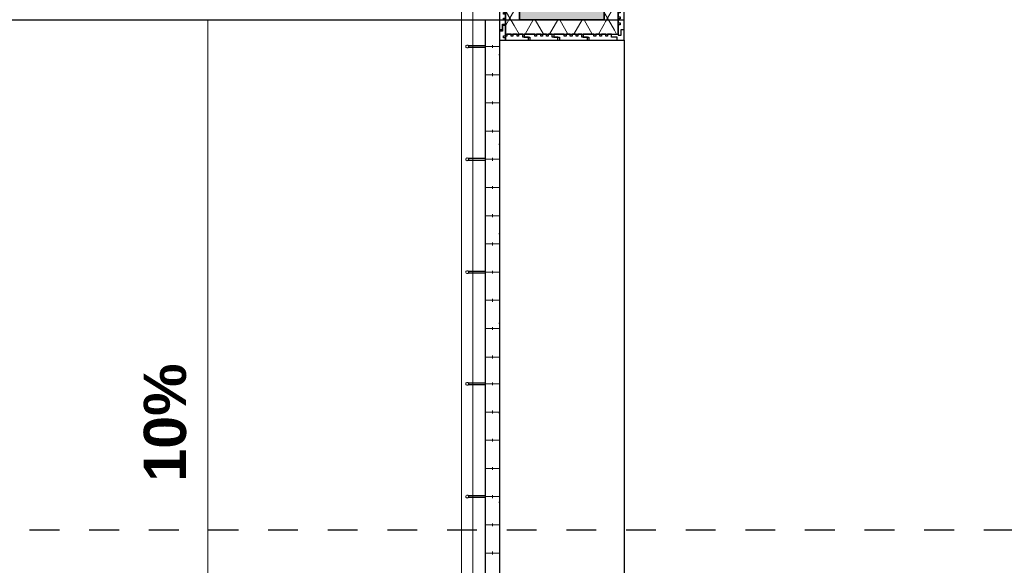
# Model space of a CAD drawing. Header units: millimetres. Extents: x -63554 to 200, y -19084 to 40052.
# Tile 23 of 120: x -40494 to -37000, y -17165 to -15230. Entities that reach past the tile are written whole.
import ezdxf

# ---------------------------------------------------------------- set-up
doc = ezdxf.new("R2010")
doc.units = ezdxf.units.MM
doc.header["$MEASUREMENT"] = 0
doc.linetypes.add('Dashed', pattern=[211.666667, 105.833333, -105.833333])
doc.linetypes.add('Dotted', pattern=[317.499995, 0, -317.499995])
for name, color, linetype, lineweight in [('1241_Välisseinad_Pen_No__41', 7, 'Continuous', 25), ('1252_Varikatused_Pen_No__101', 252, 'Continuous', 13), ('1252_Varikatused_Pen_No__41', 7, 'Continuous', 25), ('Annotation - Text.AR_Pen_No__1', 7, 'Continuous', 13), ('New_1154_Välistrepid_ kaldteed ja terrassid_Pen_No__41', 7, 'Continuous', 25), ('New_1241_Välisseinad_Pen_No__41', 7, 'Continuous', 25), ('New_1252_Varikatused_Pen_No__101', 252, 'Continuous', 13), ('New_1252_Varikatused_Pen_No__41', 7, 'Continuous', 25), ('New_1253_Välistasandite piirded ja käsipuud_Pen_No__1', 7, 'Continuous', 13), ('New_1253_Välistasandite piirded ja käsipuud_Pen_No__41', 7, 'Continuous', 25), ('New__trapid_Pen_No__1', 7, 'Continuous', 13), ('New_Archicad Doors_Pen_No__101', 252, 'Continuous', 13)]:
    doc.layers.add(name, color=color, linetype=linetype, lineweight=lineweight)
for name, color, linetype in [('1252_Varikatused', 7, 'Continuous'), ('New_1154_Välistrepid_ kaldteed ja terrassid', 7, 'Continuous'), ('New_1252_Varikatused', 7, 'Continuous'), ('New_1253_Välistasandite piirded ja käsipuud', 7, 'Continuous'), ('New__trapid', 7, 'Continuous'), ('New_Archicad Doors', 7, 'Continuous')]:
    doc.layers.add(name, color=color, linetype=linetype)
doc.styles.add('GENERATED_STYLE_3', font='arialbd.ttf')
pattern_1 = [(60, (0, 0), (-64.9519, 37.5), []), (120, (0, 0), (64.9519, 37.5), [])]

# ---------------------------------------------------------------- blocks, each defined once
blk = doc.blocks.new('Slab_25_1', base_point=(-38841, -15722.6))
at = {"layer": 'New_1253_Välistasandite piirded ja käsipuud_Pen_No__41', "color": 7, "linetype": 'Continuous', "lineweight": 25, "flags": 128}
blk.add_lwpolyline([(-38841, -15722.6), (-38901, -15722.6), (-38901, -15727.6), (-38841, -15727.6)], close=True, dxfattribs=at)
blk = doc.blocks.new('Slab_26_1', base_point=(-38841, -15722.6))
at = {"layer": 'New_1253_Välistasandite piirded ja käsipuud_Pen_No__41', "color": 7, "linetype": 'Continuous', "lineweight": 25, "flags": 128}
blk.add_lwpolyline([(-38841, -15722.6), (-38901, -15722.6), (-38901, -15727.6), (-38841, -15727.6)], close=True, dxfattribs=at)
blk = doc.blocks.new('Slab_103_1', base_point=(-38841, -15322.6))
at = {"layer": 'New_1253_Välistasandite piirded ja käsipuud_Pen_No__41', "color": 7, "linetype": 'Continuous', "lineweight": 25, "flags": 128}
blk.add_lwpolyline([(-38841, -15322.6), (-38901, -15322.6), (-38901, -15327.6), (-38841, -15327.6)], close=True, dxfattribs=at)
blk = doc.blocks.new('Slab_104_1', base_point=(-38841, -15322.6))
at = {"layer": 'New_1253_Välistasandite piirded ja käsipuud_Pen_No__41', "color": 7, "linetype": 'Continuous', "lineweight": 25, "flags": 128}
blk.add_lwpolyline([(-38841, -15322.6), (-38901, -15322.6), (-38901, -15327.6), (-38841, -15327.6)], close=True, dxfattribs=at)
blk = doc.blocks.new('Slab_105_1', base_point=(-38841, -16518.6))
at = {"layer": 'New_1253_Välistasandite piirded ja käsipuud_Pen_No__41', "color": 7, "linetype": 'Continuous', "lineweight": 25, "flags": 128}
blk.add_lwpolyline([(-38841, -16518.6), (-38901, -16518.6), (-38901, -16523.6), (-38841, -16523.6)], close=True, dxfattribs=at)
blk = doc.blocks.new('Slab_106_1', base_point=(-38841, -16518.6))
at = {"layer": 'New_1253_Välistasandite piirded ja käsipuud_Pen_No__41', "color": 7, "linetype": 'Continuous', "lineweight": 25, "flags": 128}
blk.add_lwpolyline([(-38841, -16518.6), (-38901, -16518.6), (-38901, -16523.6), (-38841, -16523.6)], close=True, dxfattribs=at)
blk = doc.blocks.new('Slab_107_1', base_point=(-38841, -16122.6))
at = {"layer": 'New_1253_Välistasandite piirded ja käsipuud_Pen_No__41', "color": 7, "linetype": 'Continuous', "lineweight": 25, "flags": 128}
blk.add_lwpolyline([(-38841, -16122.6), (-38901, -16122.6), (-38901, -16127.6), (-38841, -16127.6)], close=True, dxfattribs=at)
blk = doc.blocks.new('Slab_108_1', base_point=(-38841, -16122.6))
at = {"layer": 'New_1253_Välistasandite piirded ja käsipuud_Pen_No__41', "color": 7, "linetype": 'Continuous', "lineweight": 25, "flags": 128}
blk.add_lwpolyline([(-38841, -16122.6), (-38901, -16122.6), (-38901, -16127.6), (-38841, -16127.6)], close=True, dxfattribs=at)
blk = doc.blocks.new('Slab_111_1', base_point=(-38841, -16918.6))
at = {"layer": 'New_1253_Välistasandite piirded ja käsipuud_Pen_No__41', "color": 7, "linetype": 'Continuous', "lineweight": 25, "flags": 128}
blk.add_lwpolyline([(-38841, -16918.6), (-38901, -16918.6), (-38901, -16923.6), (-38841, -16923.6)], close=True, dxfattribs=at)
blk = doc.blocks.new('Slab_112_1', base_point=(-38841, -16918.6))
at = {"layer": 'New_1253_Välistasandite piirded ja käsipuud_Pen_No__41', "color": 7, "linetype": 'Continuous', "lineweight": 25, "flags": 128}
blk.add_lwpolyline([(-38841, -16918.6), (-38901, -16918.6), (-38901, -16923.6), (-38841, -16923.6)], close=True, dxfattribs=at)
blk = doc.blocks.new('Column_23_1', base_point=(-38906, -15725.1))
at = {"layer": 'New_1253_Välistasandite piirded ja käsipuud_Pen_No__1', "color": 7, "linetype": 'Continuous', "lineweight": 13, "flags": 128}
blk.add_lwpolyline([(-38901, -15725.1, 0.414214), (-38906, -15720.1, 0.414214), (-38911, -15725.1, 0.414214), (-38906, -15730.1, 0.414214)], format="xyb", close=True, dxfattribs=at)
blk = doc.blocks.new('Column_24_1', base_point=(-38906, -15725.1))
at = {"layer": 'New_1253_Välistasandite piirded ja käsipuud_Pen_No__1', "color": 7, "linetype": 'Continuous', "lineweight": 13, "flags": 128}
blk.add_lwpolyline([(-38901, -15725.1, 0.414214), (-38906, -15720.1, 0.414214), (-38911, -15725.1, 0.414214), (-38906, -15730.1, 0.414214)], format="xyb", close=True, dxfattribs=at)
blk = doc.blocks.new('Column_101_1', base_point=(-38906, -15325.1))
at = {"layer": 'New_1253_Välistasandite piirded ja käsipuud_Pen_No__1', "color": 7, "linetype": 'Continuous', "lineweight": 13, "flags": 128}
blk.add_lwpolyline([(-38901, -15325.1, 0.414214), (-38906, -15320.1, 0.414214), (-38911, -15325.1, 0.414214), (-38906, -15330.1, 0.414214)], format="xyb", close=True, dxfattribs=at)
blk = doc.blocks.new('Column_102_1', base_point=(-38906, -15325.1))
at = {"layer": 'New_1253_Välistasandite piirded ja käsipuud_Pen_No__1', "color": 7, "linetype": 'Continuous', "lineweight": 13, "flags": 128}
blk.add_lwpolyline([(-38901, -15325.1, 0.414214), (-38906, -15320.1, 0.414214), (-38911, -15325.1, 0.414214), (-38906, -15330.1, 0.414214)], format="xyb", close=True, dxfattribs=at)
blk = doc.blocks.new('Column_103_1', base_point=(-38906, -16521.1))
at = {"layer": 'New_1253_Välistasandite piirded ja käsipuud_Pen_No__1', "color": 7, "linetype": 'Continuous', "lineweight": 13, "flags": 128}
blk.add_lwpolyline([(-38901, -16521.1, 0.414214), (-38906, -16516.1, 0.414214), (-38911, -16521.1, 0.414214), (-38906, -16526.1, 0.414214)], format="xyb", close=True, dxfattribs=at)
blk = doc.blocks.new('Column_104_1', base_point=(-38906, -16521.1))
at = {"layer": 'New_1253_Välistasandite piirded ja käsipuud_Pen_No__1', "color": 7, "linetype": 'Continuous', "lineweight": 13, "flags": 128}
blk.add_lwpolyline([(-38901, -16521.1, 0.414214), (-38906, -16516.1, 0.414214), (-38911, -16521.1, 0.414214), (-38906, -16526.1, 0.414214)], format="xyb", close=True, dxfattribs=at)
blk = doc.blocks.new('Column_105_1', base_point=(-38906, -16125.1))
at = {"layer": 'New_1253_Välistasandite piirded ja käsipuud_Pen_No__1', "color": 7, "linetype": 'Continuous', "lineweight": 13, "flags": 128}
blk.add_lwpolyline([(-38901, -16125.1, 0.414214), (-38906, -16120.1, 0.414214), (-38911, -16125.1, 0.414214), (-38906, -16130.1, 0.414214)], format="xyb", close=True, dxfattribs=at)
blk = doc.blocks.new('Column_106_1', base_point=(-38906, -16125.1))
at = {"layer": 'New_1253_Välistasandite piirded ja käsipuud_Pen_No__1', "color": 7, "linetype": 'Continuous', "lineweight": 13, "flags": 128}
blk.add_lwpolyline([(-38901, -16125.1, 0.414214), (-38906, -16120.1, 0.414214), (-38911, -16125.1, 0.414214), (-38906, -16130.1, 0.414214)], format="xyb", close=True, dxfattribs=at)
blk = doc.blocks.new('Column_109_1', base_point=(-38906, -16921.1))
at = {"layer": 'New_1253_Välistasandite piirded ja käsipuud_Pen_No__1', "color": 7, "linetype": 'Continuous', "lineweight": 13, "flags": 128}
blk.add_lwpolyline([(-38901, -16921.1, 0.414214), (-38906, -16916.1, 0.414214), (-38911, -16921.1, 0.414214), (-38906, -16926.1, 0.414214)], format="xyb", close=True, dxfattribs=at)
blk = doc.blocks.new('Column_110_1', base_point=(-38906, -16921.1))
at = {"layer": 'New_1253_Välistasandite piirded ja käsipuud_Pen_No__1', "color": 7, "linetype": 'Continuous', "lineweight": 13, "flags": 128}
blk.add_lwpolyline([(-38901, -16921.1, 0.414214), (-38906, -16916.1, 0.414214), (-38911, -16921.1, 0.414214), (-38906, -16926.1, 0.414214)], format="xyb", close=True, dxfattribs=at)
blk = doc.blocks.new('Roof_8_1', base_point=(-38791, -18705.5))
at = {"layer": 'New_1253_Välistasandite piirded ja käsipuud_Pen_No__41', "color": 7, "linetype": 'Continuous', "lineweight": 25, "flags": 128}
for points in [[(-38841, -15230.1), (-38791, -15230.1)], [(-38841, -18705.5), (-38841, -15230.1)], [(-38791, -15230.1), (-38791, -18705.5)], [(-38791, -18705.5), (-38841, -18705.5)]]:
    blk.add_lwpolyline(points, dxfattribs=at)
blk = doc.blocks.new('Roof_9_1', base_point=(-38841, -18705.5))
at = {"layer": 'New_1253_Välistasandite piirded ja käsipuud_Pen_No__41', "color": 7, "linetype": 'Continuous', "lineweight": 25, "flags": 128}
for points in [[(-38841, -18705.5), (-38841, -15230.1)], [(-38841, -15230.1), (-38791, -15230.1)], [(-38791, -15230.1), (-38791, -18705.5)], [(-38791, -18705.5), (-38841, -18705.5)]]:
    blk.add_lwpolyline(points, dxfattribs=at)
blk = doc.blocks.new('Slab_175_1', base_point=(-37893.5, -18705.5))
at = {"layer": 'New_1154_Välistrepid_ kaldteed ja terrassid_Pen_No__41', "color": 7, "linetype": 'Continuous', "lineweight": 25, "flags": 128}
blk.add_lwpolyline([(-37893.5, -18705.5), (-45016.5, -18705.5), (-44119, -17805.7), (-44119, -17501.9), (-44561, -17501.9), (-44561, -15302.1), (-44119, -15302.1), (-44119, -15230.1), (-38791, -15230.1), (-38791, -15302.1), (-38349, -15302.1), (-38349, -17501.9), (-38791, -17501.9), (-38791, -17805.7)], close=True, dxfattribs=at)
blk = doc.blocks.new('Slab_204_1', base_point=(-38494, -15291.6))
at = {"layer": 'New_1252_Varikatused_Pen_No__41', "color": 7, "linetype": 'Continuous', "lineweight": 25, "flags": 128}
blk.add_lwpolyline([(-38494, -15291.6), (-38474, -15291.6), (-38474, -15302.1), (-38374, -15302.1), (-38374, -15292.1), (-38394, -15292.1), (-38394, -15281.1), (-38408.6, -15281.1), (-38408.6, -15288.1), (-38414.2, -15288.1), (-38414.2, -15281.1), (-38429, -15281.1), (-38429, -15288.1), (-38435.2, -15288.1), (-38435.2, -15281.1), (-38450.1, -15281.1), (-38450.1, -15288.1), (-38456.5, -15288.1), (-38456.5, -15281.1), (-38494, -15281.1)], close=True, dxfattribs=at)
blk = doc.blocks.new('Slab_205_1', base_point=(-38599, -15291.6))
at = {"layer": 'New_1252_Varikatused_Pen_No__41', "color": 7, "linetype": 'Continuous', "lineweight": 25, "flags": 128}
blk.add_lwpolyline([(-38599, -15291.6), (-38579, -15291.6), (-38579, -15302.1), (-38479, -15302.1), (-38479, -15292.1), (-38499, -15292.1), (-38499, -15281.1), (-38513.6, -15281.1), (-38513.6, -15288.1), (-38519.2, -15288.1), (-38519.2, -15281.1), (-38534, -15281.1), (-38534, -15288.1), (-38540.2, -15288.1), (-38540.2, -15281.1), (-38555.1, -15281.1), (-38555.1, -15288.1), (-38561.5, -15288.1), (-38561.5, -15281.1), (-38599, -15281.1)], close=True, dxfattribs=at)
blk = doc.blocks.new('Slab_206_1', base_point=(-38704, -15291.6))
at = {"layer": 'New_1252_Varikatused_Pen_No__41', "color": 7, "linetype": 'Continuous', "lineweight": 25, "flags": 128}
blk.add_lwpolyline([(-38704, -15291.6), (-38684, -15291.6), (-38684, -15302.1), (-38584, -15302.1), (-38584, -15292.1), (-38604, -15292.1), (-38604, -15281.1), (-38618.6, -15281.1), (-38618.6, -15288.1), (-38624.2, -15288.1), (-38624.2, -15281.1), (-38639, -15281.1), (-38639, -15288.1), (-38645.2, -15288.1), (-38645.2, -15281.1), (-38660.1, -15281.1), (-38660.1, -15288.1), (-38666.5, -15288.1), (-38666.5, -15281.1), (-38704, -15281.1)], close=True, dxfattribs=at)
blk = doc.blocks.new('Slab_207_1', base_point=(-38689, -15302.1))
at = {"layer": 'New_1252_Varikatused_Pen_No__41', "color": 7, "linetype": 'Continuous', "lineweight": 25, "flags": 128}
blk.add_lwpolyline([(-38689, -15302.1), (-38689, -15292.1), (-38709, -15292.1), (-38709, -15281.1), (-38723.6, -15281.1), (-38723.6, -15288.1), (-38729.2, -15288.1), (-38729.2, -15281.1), (-38744, -15281.1), (-38744, -15288.1), (-38750.2, -15288.1), (-38750.2, -15281.1), (-38765.1, -15281.1), (-38765.1, -15288.1), (-38770, -15288.1), (-38770, -15291.6), (-38770, -15302.1)], close=True, dxfattribs=at)
blk = doc.blocks.new('Slab_227_1', base_point=(-38780.5, -15145.3))
at = {"layer": 'New_1252_Varikatused_Pen_No__41', "color": 7, "linetype": 'Continuous', "lineweight": 25, "flags": 128}
blk.add_lwpolyline([(-38780.5, -15145.3), (-38780.5, -15165.3), (-38791, -15165.3), (-38791, -15265.3), (-38781, -15265.3), (-38781, -15245.3), (-38770, -15245.3), (-38770, -15230.7), (-38777, -15230.7), (-38777, -15225), (-38770, -15225), (-38770, -15210.2), (-38777, -15210.2), (-38777, -15204.1), (-38770, -15204.1), (-38770, -15189.2), (-38777, -15189.2), (-38777, -15182.8), (-38770, -15182.8), (-38770, -15145.3)], close=True, dxfattribs=at)
blk = doc.blocks.new('Slab_243_1', base_point=(-38780.9, -15250.3))
at = {"layer": 'New_1252_Varikatused_Pen_No__41', "color": 7, "linetype": 'Continuous', "lineweight": 25, "flags": 128}
blk.add_lwpolyline([(-38780.9, -15250.3), (-38780.9, -15270.3), (-38791.4, -15270.3), (-38791.4, -15302.1), (-38770.4, -15302.1), (-38770.4, -15294.2), (-38777.4, -15294.2), (-38777.4, -15287.8), (-38770.4, -15287.8), (-38770.4, -15250.3)], close=True, dxfattribs=at)
blk = doc.blocks.new('Slab_345_1', base_point=(-38359.4, -15285.3))
at = {"layer": 'New_1252_Varikatused_Pen_No__41', "color": 7, "linetype": 'Continuous', "lineweight": 25, "flags": 128}
blk.add_lwpolyline([(-38359.4, -15285.3), (-38359.4, -15265.3), (-38348.9, -15265.3), (-38348.9, -15165.3), (-38358.9, -15165.3), (-38358.9, -15185.3), (-38369.9, -15185.3), (-38369.9, -15199.8), (-38362.9, -15199.8), (-38362.9, -15205.5), (-38369.9, -15205.5), (-38369.9, -15220.3), (-38362.9, -15220.3), (-38362.9, -15226.4), (-38369.9, -15226.4), (-38369.9, -15241.4), (-38362.9, -15241.4), (-38362.9, -15247.7), (-38369.9, -15247.7), (-38369.9, -15285.3)], close=True, dxfattribs=at)
blk = doc.blocks.new('Wall_29_1', base_point=(-38720, -12510.1))
at = {"layer": '1252_Varikatused_Pen_No__101', "linetype": 'Continuous', "lineweight": 0, "true_color": 0x4c4c4c}
for points in [[(-38720, -12830.1), (-38420, -12830.1), (-38420, -12510.1), (-38720, -12510.1)], [(-38720, -12830.1), (-38720, -15230.1), (-38420, -15230.1), (-38420, -12830.1)]]:
    blk.add_hatch(color=251, dxfattribs=at).paths.add_polyline_path(points)
at = {"layer": '1241_Välisseinad_Pen_No__41', "color": 7, "linetype": 'Continuous', "lineweight": 25}
for p, q in [((-38720, -12510.1), (-38720, -12830.1)), ((-38420, -12510.1), (-38720, -12510.1)), ((-38420, -12830.1), (-38420, -12510.1))]:
    blk.add_line(p, q, dxfattribs=at)
at = {"layer": '1252_Varikatused_Pen_No__41', "color": 7, "linetype": 'Continuous', "lineweight": 25, "flags": 128}
for points in [[(-38720, -12830.1), (-38720, -15230.1)], [(-38420, -15230.1), (-38420, -12830.1)], [(-38720, -15230.1), (-38420, -15230.1)]]:
    blk.add_lwpolyline(points, dxfattribs=at)
blk = doc.blocks.new('Simple Door Opening[22]_1')
at = {"layer": 'New_Archicad Doors_Pen_No__101', "color": 252, "linetype": 'Continuous', "lineweight": 13}
for p, q in [((-38791, -15230.1), (-38770, -15230.1)), ((-38770, -15230.1), (-38720, -15230.1)), ((-38720, -15230.1), (-38420, -15230.1)), ((-38420, -15230.1), (-38370, -15230.1)), ((-38370, -15230.1), (-38349, -15230.1)), ((-38791, -17501.9), (-38770, -17501.9)), ((-38770, -17501.9), (-38720, -17501.9)), ((-38720, -17501.9), (-38420, -17501.9)), ((-38420, -17501.9), (-38370, -17501.9)), ((-38370, -17501.9), (-38349, -17501.9))]:
    blk.add_line(p, q, dxfattribs=at)
blk = doc.blocks.new('Wall_62_1', base_point=(-38791, -17805.7))
at = {"layer": 'New_1252_Varikatused_Pen_No__41', "color": 7, "linetype": 'Continuous', "lineweight": 25}
for p, q in [((-38791, -15230.1), (-38770, -15230.1)), ((-38770, -15230.1), (-38720, -15230.1)), ((-38720, -15230.1), (-38420, -15230.1)), ((-38420, -15230.1), (-38370, -15230.1)), ((-38370, -15230.1), (-38349, -15230.1)), ((-38791, -17501.9), (-38770, -17501.9)), ((-38770, -17501.9), (-38770, -17726.2)), ((-38770, -17501.9), (-38720, -17501.9)), ((-38720, -17501.9), (-38720, -17776.3)), ((-38720, -17501.9), (-38420, -17501.9)), ((-38420, -17501.9), (-38420, -17581.5)), ((-38420, -17501.9), (-38370, -17501.9)), ((-38370, -17501.9), (-38370, -17601.9)), ((-38370, -17501.9), (-38349, -17501.9)), ((-38420, -17581.5), (-38420, -17652.3)), ((-38370, -17601.9), (-38370, -17631.6)), ((-38770, -17726.2), (-38770, -17797))]:
    blk.add_line(p, q, dxfattribs=at)
at = {"layer": 'New_1252_Varikatused_Pen_No__41', "color": 7, "linetype": 'Continuous', "lineweight": 25, "flags": 128}
for points in [[(-38791, -17501.9), (-38791, -17776)], [(-38349, -17623), (-38349, -17501.9)]]:
    blk.add_lwpolyline(points, dxfattribs=at)
at = {"layer": 'New_Archicad Doors', "color": 252, "linetype": 'Continuous', "lineweight": 13}
blk.add_blockref('Simple Door Opening[22]_1', (0, 0), dxfattribs=at)
blk = doc.blocks.new('Wall_75_1', base_point=(-38720, -13130.1))
at = {"layer": 'New_1252_Varikatused_Pen_No__101', "linetype": 'Continuous', "lineweight": 13}
h = blk.add_hatch(dxfattribs=at)
h.set_pattern_fill('BATT_INSULATION_0001', color=252, style=0, pattern_type=2)
h.set_pattern_definition(pattern_1)
h.paths.add_polyline_path([(-38720, -15231.1), (-38720, -13130.1), (-38770, -13130.1), (-38770, -15231.1)])
h = blk.add_hatch(dxfattribs=at)
h.set_pattern_fill('BATT_INSULATION_0001', color=252, style=0, pattern_type=2)
h.set_pattern_definition(pattern_1)
h.paths.add_polyline_path([(-38720, -15231.1), (-38770, -15281.1), (-38720, -15281.1)])
h = blk.add_hatch(dxfattribs=at)
h.set_pattern_fill('BATT_INSULATION_0001', color=252, style=0, pattern_type=2)
h.set_pattern_definition(pattern_1)
h.paths.add_polyline_path([(-38770, -15231.1), (-38770, -15281.1), (-38720, -15231.1)])
at = {"layer": 'New_1252_Varikatused_Pen_No__41', "color": 7, "linetype": 'Continuous', "lineweight": 25}
for p, q in [((-38770, -13130.1), (-38770, -15231.1)), ((-38770, -15231.1), (-38770, -15281.1)), ((-38770, -15281.1), (-38720, -15281.1))]:
    blk.add_line(p, q, dxfattribs=at)
at = {"layer": 'New_1252_Varikatused_Pen_No__41', "color": 7, "linetype": 'Continuous', "lineweight": 25, "flags": 128}
for points in [[(-38791, -13130.1), (-38791, -15302.1)], [(-38720, -15231.1), (-38720, -13130.1)], [(-38791, -15302.1), (-38770, -15302.1)]]:
    blk.add_lwpolyline(points, dxfattribs=at)
blk = doc.blocks.new('Wall_76_1', base_point=(-38720, -15231.1))
at = {"layer": 'New_1252_Varikatused_Pen_No__101', "linetype": 'Continuous', "lineweight": 13}
h = blk.add_hatch(dxfattribs=at)
h.set_pattern_fill('BATT_INSULATION_0001', color=252, style=0, pattern_type=2)
h.set_pattern_definition(pattern_1)
h.paths.add_polyline_path([(-38420, -15231.1), (-38720, -15231.1), (-38720, -15281.1), (-38420, -15281.1)])
h = blk.add_hatch(dxfattribs=at)
h.set_pattern_fill('BATT_INSULATION_0001', color=252, style=0, pattern_type=2)
h.set_pattern_definition(pattern_1)
h.paths.add_polyline_path([(-38420, -15231.1), (-38370, -15281.1), (-38370, -15231.1)])
h = blk.add_hatch(dxfattribs=at)
h.set_pattern_fill('BATT_INSULATION_0001', color=252, style=0, pattern_type=2)
h.set_pattern_definition(pattern_1)
h.paths.add_polyline_path([(-38420, -15281.1), (-38370, -15281.1), (-38420, -15231.1)])
at = {"layer": 'New_1252_Varikatused_Pen_No__41', "color": 7, "linetype": 'Continuous', "lineweight": 25}
for p, q in [((-38370, -15281.1), (-38370, -15231.1)), ((-38770, -15281.1), (-38720, -15281.1)), ((-38720, -15281.1), (-38420, -15281.1)), ((-38420, -15281.1), (-38370, -15281.1))]:
    blk.add_line(p, q, dxfattribs=at)
at = {"layer": 'New_1252_Varikatused_Pen_No__41', "color": 7, "linetype": 'Continuous', "lineweight": 25, "flags": 128}
for points in [[(-38420, -15231.1), (-38720, -15231.1)], [(-38770, -15302.1), (-38349, -15302.1)], [(-38349, -15302.1), (-38349, -15281.1)]]:
    blk.add_lwpolyline(points, dxfattribs=at)
blk = doc.blocks.new('Wall_77_1', base_point=(-38420, -15231.1))
at = {"layer": 'New_1252_Varikatused_Pen_No__101', "linetype": 'Continuous', "lineweight": 13}
h = blk.add_hatch(dxfattribs=at)
h.set_pattern_fill('BATT_INSULATION_0001', color=252, style=0, pattern_type=2)
h.set_pattern_definition(pattern_1)
h.paths.add_polyline_path([(-38420, -13122.1), (-38370, -13122.1), (-38370, -13080.1), (-38420, -13080.1)])
h = blk.add_hatch(dxfattribs=at)
h.set_pattern_fill('BATT_INSULATION_0001', color=252, style=0, pattern_type=2)
h.set_pattern_definition(pattern_1)
h.paths.add_polyline_path([(-38420, -13130.1), (-38370, -13130.1), (-38370, -13122.1), (-38420, -13122.1)])
h = blk.add_hatch(dxfattribs=at)
h.set_pattern_fill('BATT_INSULATION_0001', color=252, style=0, pattern_type=2)
h.set_pattern_definition(pattern_1)
h.paths.add_polyline_path([(-38370, -15231.1), (-38370, -13130.1), (-38420, -13130.1), (-38420, -15231.1)])
at = {"layer": 'New_1241_Välisseinad_Pen_No__41', "color": 7, "linetype": 'Continuous', "lineweight": 25}
for p, q in [((-38420, -13080.1), (-38420, -13122.1)), ((-38370, -13080.1), (-38420, -13080.1)), ((-38349, -13080.1), (-38370, -13080.1)), ((-38370, -13122.1), (-38370, -13080.1)), ((-38349, -13122.1), (-38349, -13080.1)), ((-38420, -13122.1), (-38420, -13130.1)), ((-38370, -13130.1), (-38370, -13122.1)), ((-38349, -13130.1), (-38349, -13122.1))]:
    blk.add_line(p, q, dxfattribs=at)
at = {"layer": 'New_1252_Varikatused_Pen_No__41', "color": 7, "linetype": 'Continuous', "lineweight": 25}
for p, q in [((-38370, -15231.1), (-38370, -13130.1)), ((-38370, -15281.1), (-38370, -15231.1))]:
    blk.add_line(p, q, dxfattribs=at)
at = {"layer": 'New_1252_Varikatused_Pen_No__41', "color": 7, "linetype": 'Continuous', "lineweight": 25, "flags": 128}
for points in [[(-38420, -13130.1), (-38420, -15231.1)], [(-38349, -13130.1), (-38370, -13130.1)], [(-38349, -15281.1), (-38349, -13130.1)]]:
    blk.add_lwpolyline(points, dxfattribs=at)
blk = doc.blocks.new('Roof_14_1', base_point=(-38791, -17693.4))
at = {"layer": 'New_1252_Varikatused_Pen_No__41', "color": 7, "linetype": 'Dotted', "lineweight": 25, "flags": 128}
blk.add_lwpolyline([(-38791, -13130.1), (-38791, -17693.4)], dxfattribs=at)
blk = doc.blocks.new('Roof_15_1', base_point=(-40911, -18705.5))
at = {"layer": 'New_1154_Välistrepid_ kaldteed ja terrassid_Pen_No__41', "color": 7, "linetype": 'Continuous', "lineweight": 25, "flags": 128}
for points in [[(-40911, -18705.5), (-40911, -15230.1)], [(-40911, -15230.1), (-38791, -15230.1)], [(-38791, -15230.1), (-38791, -15302.1)], [(-38791, -15302.1), (-38349, -15302.1)], [(-38349, -15302.1), (-38349, -17501.9)], [(-38791, -17501.9), (-38791, -17805.7)], [(-38349, -17501.9), (-38791, -17501.9)], [(-38791, -17805.7), (-37893.5, -18705.5)], [(-37893.5, -18705.5), (-40911, -18705.5)], [(-40911, -18705.5), (-40911, -18705.5)], [(-37893.5, -18705.5), (-40911, -18705.5)], [(-37893.5, -18705.5), (-37893.5, -18705.5)]]:
    blk.add_lwpolyline(points, dxfattribs=at)
blk = doc.blocks.new('Railing_11_1')
at = {"layer": 'New_1253_Välistasandite piirded ja käsipuud_Pen_No__1', "color": 7, "linetype": 'Continuous', "lineweight": 13}
for p, q in [((-38926, -14935.3), (-38926, -15230.1)), ((-38886, -15230.1), (-38886, -14935.3)), ((-38926, -15031.1), (-38926, -15230.1)), ((-38886, -15230.1), (-38886, -15031.1)), ((-38926, -15230.1), (-38926, -18705.5)), ((-38926, -15230.1), (-38926, -18705.5)), ((-38886, -18705.5), (-38886, -15230.1)), ((-38886, -18705.5), (-38886, -15230.1)), ((-38791, -15325.1), (-38841, -15325.1)), ((-38816, -15330.1), (-38816, -15320.1)), ((-38791, -15425.1), (-38841, -15425.1)), ((-38816, -15430.1), (-38816, -15420.1)), ((-38791, -15525.1), (-38841, -15525.1)), ((-38816, -15530.1), (-38816, -15520.1)), ((-38791, -15625.1), (-38841, -15625.1)), ((-38816, -15630.1), (-38816, -15620.1)), ((-38816, -15730.1), (-38816, -15720.1)), ((-38791, -15725.1), (-38841, -15725.1)), ((-38791, -15825.1), (-38841, -15825.1)), ((-38816, -15830.1), (-38816, -15820.1)), ((-38791, -15925.1), (-38841, -15925.1)), ((-38816, -15930.1), (-38816, -15920.1)), ((-38791, -16025.1), (-38841, -16025.1)), ((-38816, -16030.1), (-38816, -16020.1)), ((-38791, -16125.1), (-38841, -16125.1)), ((-38816, -16130.1), (-38816, -16120.1)), ((-38791, -16225.1), (-38841, -16225.1)), ((-38816, -16230.1), (-38816, -16220.1)), ((-38791, -16325.1), (-38841, -16325.1)), ((-38816, -16330.1), (-38816, -16320.1)), ((-38816, -16431.1), (-38816, -16421.1)), ((-38791, -16426.1), (-38841, -16426.1)), ((-38791, -16521.1), (-38841, -16521.1)), ((-38816, -16526.1), (-38816, -16516.1)), ((-38791, -16621.1), (-38841, -16621.1)), ((-38816, -16626.1), (-38816, -16616.1)), ((-38791, -16721.1), (-38841, -16721.1)), ((-38816, -16726.1), (-38816, -16716.1)), ((-38791, -16821.1), (-38841, -16821.1)), ((-38816, -16826.1), (-38816, -16816.1)), ((-38791, -16921.1), (-38841, -16921.1)), ((-38816, -16926.1), (-38816, -16916.1)), ((-38816, -17026.1), (-38816, -17016.1)), ((-38791, -17021.1), (-38841, -17021.1)), ((-38791, -17121.1), (-38841, -17121.1)), ((-38816, -17126.1), (-38816, -17116.1))]:
    blk.add_line(p, q, dxfattribs=at)
at = {"layer": 'New_1253_Välistasandite piirded ja käsipuud_Pen_No__1', "color": 7, "linetype": 'Continuous', "lineweight": 13, "flags": 128}
blk.add_lwpolyline([(-38791, -15230.1), (-38841, -15230.1), (-38841, -18705.5), (-38791, -18705.5)], close=True, dxfattribs=at)
blk = doc.blocks.new('Line_2_1', base_point=(-39826, -18705.5))
at = {"layer": 'New__trapid_Pen_No__1', "color": 7, "linetype": 'Continuous', "lineweight": 13}
for q in [(-39826, -15230.1), (-40076, -18455.5), (-39576, -18455.5)]:
    blk.add_line((-39826, -18705.5), q, dxfattribs=at)

msp = doc.modelspace()

# ---------------------------------------------------------------- linework, layer by layer
at = {"color": 240, "linetype": 'Dashed', "true_color": 0xed1f24}
msp.add_lwpolyline([(-49680.2, -5239.9), (-36331.5, -5239.9), (-36331.5, -17040.3), (-49680.2, -17040.3)], close=True, dxfattribs=at)

# ---------------------------------------------------------------- block references
at = {"layer": '1252_Varikatused', "color": 7, "lineweight": 25}
msp.add_blockref('Wall_29_1', (-38720, -12510.1), dxfattribs=at)
at = {"layer": 'New_1154_Välistrepid_ kaldteed ja terrassid', "color": 7, "linetype": 'Continuous', "lineweight": 25}
for name, p in [('Slab_175_1', (-37893.5, -18705.5)), ('Roof_15_1', (-40911, -18705.5))]:
    msp.add_blockref(name, p, dxfattribs=at)
at = {"layer": 'New_1252_Varikatused', "color": 7, "lineweight": 25}
for name, p in [('Wall_77_1', (-38420, -15231.1)), ('Wall_75_1', (-38720, -13130.1)), ('Wall_62_1', (-38791, -17805.7)), ('Wall_76_1', (-38720, -15231.1))]:
    msp.add_blockref(name, p, dxfattribs=at)
at = {"layer": 'New_1252_Varikatused', "color": 7, "linetype": 'Continuous', "lineweight": 25}
for name, p in [('Roof_14_1', (-38791, -17693.4)), ('Slab_227_1', (-38780.5, -15145.3)), ('Slab_345_1', (-38359.4, -15285.3)), ('Slab_243_1', (-38780.9, -15250.3)), ('Slab_207_1', (-38689, -15302.1)), ('Slab_206_1', (-38704, -15291.6)), ('Slab_205_1', (-38599, -15291.6)), ('Slab_204_1', (-38494, -15291.6))]:
    msp.add_blockref(name, p, dxfattribs=at)
at = {"layer": 'New_1253_Välistasandite piirded ja käsipuud', "color": 7, "linetype": 'Continuous', "lineweight": 13}
msp.add_blockref('Railing_11_1', (0, 0), dxfattribs=at)
at = {"layer": 'New_1253_Välistasandite piirded ja käsipuud', "color": 7, "linetype": 'Continuous', "lineweight": 25}
for name, p in [('Roof_8_1', (-38791, -18705.5)), ('Roof_9_1', (-38841, -18705.5)), ('Slab_103_1', (-38841, -15322.6)), ('Slab_104_1', (-38841, -15322.6)), ('Slab_25_1', (-38841, -15722.6)), ('Slab_26_1', (-38841, -15722.6)), ('Slab_107_1', (-38841, -16122.6)), ('Slab_108_1', (-38841, -16122.6)), ('Slab_105_1', (-38841, -16518.6)), ('Slab_106_1', (-38841, -16518.6)), ('Slab_111_1', (-38841, -16918.6)), ('Slab_112_1', (-38841, -16918.6))]:
    msp.add_blockref(name, p, dxfattribs=at)
at = {"layer": 'New_1253_Välistasandite piirded ja käsipuud', "color": 7, "lineweight": 13}
for name, p in [('Column_101_1', (-38906, -15325.1)), ('Column_102_1', (-38906, -15325.1)), ('Column_23_1', (-38906, -15725.1)), ('Column_24_1', (-38906, -15725.1)), ('Column_105_1', (-38906, -16125.1)), ('Column_106_1', (-38906, -16125.1)), ('Column_103_1', (-38906, -16521.1)), ('Column_104_1', (-38906, -16521.1)), ('Column_109_1', (-38906, -16921.1)), ('Column_110_1', (-38906, -16921.1))]:
    msp.add_blockref(name, p, dxfattribs=at)
at = {"layer": 'New__trapid', "color": 7, "linetype": 'Continuous', "lineweight": 13}
msp.add_blockref('Line_2_1', (-39826, -18705.5), dxfattribs=at)

# ---------------------------------------------------------------- texts
at = {"layer": 'Annotation - Text.AR_Pen_No__1', "color": 7, "linetype": 'Continuous', "lineweight": 13, "insert": (-40053.8, -16658.4), "char_height": 150, "attachment_point": 2, "rotation": 90, "style": 'GENERATED_STYLE_3'}
msp.add_mtext('\\A1;{\\pqc;\\fArial|b1|i0|c0|p0;\\W1.000000;10\\fArial|b1|i0|c0|p0;\\W1.000000;%}', dxfattribs=at)

doc.saveas('drawing.dxf')
